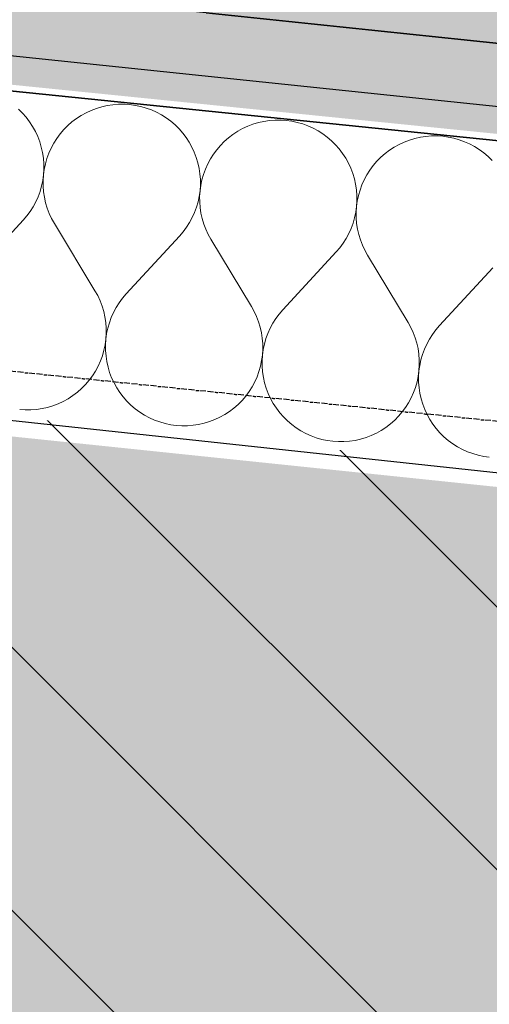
# Model space of a CAD drawing. Header units: millimetres. Extents: x -40276 to 214973, y -147941 to 35228.
# Tile 73 of 256: x -16864 to -16637, y 9376 to 9853. Entities that reach past the tile are written whole.
import ezdxf

# ---------------------------------------------------------------- set-up
doc = ezdxf.new("R2010")
doc.units = ezdxf.units.MM
doc.header["$MEASUREMENT"] = 0
doc.linetypes.add('Telekomunikacni vodic', pattern=[9.25, 3, -0.75, 3, -0.75, 0.125, -0.75, 0.125, -0.75])
doc.linetypes.add('Wipeout_Contour', pattern=[1000, 0, -1000])
for name, color, linetype in [('1._POHLED ZÁPADNÍ_2_0_plochy', 7, 'Continuous'), ('1._POHLED ZÁPADNÍ_2_akustické prvky', 7, 'Continuous'), ('1._POHLED ZÁPADNÍ_2_Konstrukce - nosné', 7, 'Continuous'), ('1._POHLED ZÁPADNÍ_2_Nové_Interiér - schodiště', 7, 'Continuous'), ('1._POHLED ZÁPADNÍ_2_Nové_TZB - elektroinstalace', 7, 'Continuous'), ('1._POHLED ZÁPADNÍ_2_Nové_Výplně – Řezové', 7, 'Continuous'), ('1._POHLED ZÁPADNÍ_2_Výplně – Řezové', 7, 'Continuous')]:
    doc.layers.add(name, color=color, linetype=linetype)

# ---------------------------------------------------------------- blocks, each defined once
blk = doc.blocks.new('*X38', base_point=(-42174.69, -26223.67))
at = {"layer": '1._POHLED ZÁPADNÍ_2_Nové_Výplně – Řezové', "color": 21, "linetype": 'Continuous', "lineweight": 20, "true_color": 0xffaaaa}
for p, q in [((-16816.35, 9812.46), (-16819.06, 9812.24)), ((-16813.63, 9812.47), (-16816.35, 9812.46)), ((-16810.91, 9812.29), (-16813.63, 9812.47)), ((-16808.22, 9811.92), (-16810.91, 9812.29)), ((-16862.82, 9808.19), (-16864.76, 9810.11)), ((-16861.03, 9806.15), (-16862.82, 9808.19)), ((-16832.02, 9808.35), (-16834.4, 9807.03)), ((-16829.55, 9809.5), (-16832.02, 9808.35)), ((-16827.01, 9810.46), (-16829.55, 9809.5)), ((-16824.4, 9811.25), (-16827.01, 9810.46)), ((-16821.75, 9811.84), (-16824.4, 9811.25)), ((-16819.06, 9812.24), (-16821.75, 9811.84)), ((-16805.56, 9811.36), (-16808.22, 9811.92)), ((-16802.94, 9810.61), (-16805.56, 9811.36)), ((-16800.39, 9809.68), (-16802.94, 9810.61)), ((-16797.9, 9808.56), (-16800.39, 9809.68)), ((-16795.51, 9807.27), (-16797.9, 9808.56)), ((-16859.39, 9803.98), (-16861.03, 9806.15)), ((-16857.9, 9801.7), (-16859.39, 9803.98)), ((-16838.85, 9803.9), (-16840.89, 9802.11)), ((-16836.68, 9805.55), (-16838.85, 9803.9)), ((-16834.4, 9807.03), (-16836.68, 9805.55)), ((-16793.21, 9805.81), (-16795.51, 9807.27)), ((-16791.02, 9804.2), (-16793.21, 9805.81)), ((-16788.96, 9802.43), (-16791.02, 9804.2)), ((-16751.21, 9802.78), (-16753.75, 9801.82)), ((-16748.6, 9803.57), (-16751.21, 9802.78)), ((-16745.95, 9804.16), (-16748.6, 9803.57)), ((-16743.26, 9804.57), (-16745.95, 9804.16)), ((-16740.54, 9804.78), (-16743.26, 9804.57)), ((-16737.82, 9804.79), (-16740.54, 9804.78)), ((-16735.11, 9804.62), (-16737.82, 9804.79)), ((-16732.41, 9804.24), (-16735.11, 9804.62)), ((-16729.75, 9803.68), (-16732.41, 9804.24)), ((-16727.14, 9802.93), (-16729.75, 9803.68)), ((-16724.58, 9802), (-16727.14, 9802.93)), ((-16856.59, 9799.32), (-16857.9, 9801.7)), ((-16855.44, 9796.85), (-16856.59, 9799.32)), ((-16844.57, 9798.1), (-16846.19, 9795.91)), ((-16842.8, 9800.17), (-16844.57, 9798.1)), ((-16840.89, 9802.11), (-16842.8, 9800.17)), ((-16787.02, 9800.51), (-16788.96, 9802.43)), ((-16785.23, 9798.47), (-16787.02, 9800.51)), ((-16783.59, 9796.3), (-16785.23, 9798.47)), ((-16758.6, 9799.35), (-16760.88, 9797.87)), ((-16756.22, 9800.67), (-16758.6, 9799.35)), ((-16753.75, 9801.82), (-16756.22, 9800.67)), ((-16722.1, 9800.88), (-16724.58, 9802)), ((-16719.71, 9799.59), (-16722.1, 9800.88)), ((-16717.41, 9798.13), (-16719.71, 9799.59)), ((-16715.22, 9796.52), (-16717.41, 9798.13)), ((-16854.48, 9794.31), (-16855.44, 9796.85)), ((-16853.7, 9791.7), (-16854.48, 9794.31)), ((-16847.64, 9793.62), (-16848.93, 9791.22)), ((-16846.19, 9795.91), (-16847.64, 9793.62)), ((-16782.1, 9794.02), (-16783.59, 9796.3)), ((-16780.78, 9791.64), (-16782.1, 9794.02)), ((-16765.09, 9794.43), (-16767, 9792.49)), ((-16763.04, 9796.22), (-16765.09, 9794.43)), ((-16760.88, 9797.87), (-16763.04, 9796.22)), ((-16713.15, 9794.75), (-16715.22, 9796.52)), ((-16711.22, 9792.84), (-16713.15, 9794.75)), ((-16677.95, 9794.14), (-16680.42, 9792.99)), ((-16675.41, 9795.1), (-16677.95, 9794.14)), ((-16672.8, 9795.89), (-16675.41, 9795.1)), ((-16670.15, 9796.48), (-16672.8, 9795.89)), ((-16667.45, 9796.89), (-16670.15, 9796.48)), ((-16664.74, 9797.1), (-16667.45, 9796.89)), ((-16662.02, 9797.11), (-16664.74, 9797.1)), ((-16659.31, 9796.94), (-16662.02, 9797.11)), ((-16656.61, 9796.57), (-16659.31, 9796.94)), ((-16653.95, 9796), (-16656.61, 9796.57)), ((-16651.34, 9795.25), (-16653.95, 9796)), ((-16648.78, 9794.32), (-16651.34, 9795.25)), ((-16646.3, 9793.2), (-16648.78, 9794.32)), ((-16853.1, 9789.05), (-16853.7, 9791.7)), ((-16852.7, 9786.36), (-16853.1, 9789.05)), ((-16850.04, 9788.74), (-16850.98, 9786.18)), ((-16848.93, 9791.22), (-16850.04, 9788.74)), ((-16779.64, 9789.17), (-16780.78, 9791.64)), ((-16778.67, 9786.63), (-16779.64, 9789.17)), ((-16768.77, 9790.42), (-16770.38, 9788.23)), ((-16767, 9792.49), (-16768.77, 9790.42)), ((-16709.43, 9790.79), (-16711.22, 9792.84)), ((-16707.78, 9788.62), (-16709.43, 9790.79)), ((-16706.3, 9786.34), (-16707.78, 9788.62)), ((-16687.24, 9788.54), (-16689.29, 9786.75)), ((-16685.07, 9790.19), (-16687.24, 9788.54)), ((-16682.8, 9791.67), (-16685.07, 9790.19)), ((-16680.42, 9792.99), (-16682.8, 9791.67)), ((-16643.9, 9791.91), (-16646.3, 9793.2)), ((-16641.61, 9790.46), (-16643.9, 9791.91)), ((-16639.42, 9788.84), (-16641.61, 9790.46)), ((-16637.35, 9787.07), (-16639.42, 9788.84)), ((-16852.49, 9783.64), (-16852.7, 9786.36)), ((-16850.98, 9786.18), (-16851.73, 9783.57)), ((-16777.89, 9784.02), (-16778.67, 9786.63)), ((-16777.3, 9781.37), (-16777.89, 9784.02)), ((-16771.84, 9785.94), (-16773.13, 9783.54)), ((-16770.38, 9788.23), (-16771.84, 9785.94)), ((-16704.98, 9783.96), (-16706.3, 9786.34)), ((-16703.84, 9781.49), (-16704.98, 9783.96)), ((-16691.2, 9784.81), (-16692.97, 9782.74)), ((-16689.29, 9786.75), (-16691.2, 9784.81)), ((-16635.42, 9785.16), (-16637.35, 9787.07)), ((-16852.66, 9778.21), (-16852.48, 9780.92)), ((-16852.29, 9780.9), (-16852.66, 9778.21)), ((-16852.48, 9780.92), (-16852.49, 9783.64)), ((-16851.73, 9783.57), (-16852.29, 9780.9)), ((-16776.9, 9778.68), (-16777.3, 9781.37)), ((-16774.24, 9781.06), (-16775.17, 9778.5)), ((-16773.13, 9783.54), (-16774.24, 9781.06)), ((-16702.87, 9778.95), (-16703.84, 9781.49)), ((-16702.09, 9776.34), (-16702.87, 9778.95)), ((-16694.58, 9780.56), (-16696.04, 9778.26)), ((-16692.97, 9782.74), (-16694.58, 9780.56)), ((-16853.59, 9772.85), (-16853.03, 9775.51)), ((-16853.03, 9775.51), (-16852.66, 9778.21)), ((-16852.66, 9778.21), (-16852.83, 9775.49)), ((-16852.83, 9775.49), (-16852.81, 9772.77)), ((-16776.69, 9775.96), (-16776.9, 9778.68)), ((-16776.67, 9773.24), (-16776.69, 9775.96)), ((-16775.92, 9775.89), (-16776.48, 9773.22)), ((-16775.17, 9778.5), (-16775.92, 9775.89)), ((-16701.5, 9773.69), (-16702.09, 9776.34)), ((-16697.32, 9775.86), (-16698.44, 9773.38)), ((-16696.04, 9778.26), (-16697.32, 9775.86)), ((-16855.28, 9767.68), (-16854.34, 9770.24)), ((-16854.34, 9770.24), (-16853.59, 9772.85)), ((-16852.81, 9772.77), (-16852.6, 9770.06)), ((-16852.6, 9770.06), (-16852.19, 9767.37)), ((-16777.23, 9767.83), (-16776.85, 9770.53)), ((-16776.85, 9770.53), (-16777.03, 9767.81)), ((-16776.85, 9770.53), (-16776.67, 9773.24)), ((-16776.48, 9773.22), (-16776.85, 9770.53)), ((-16701.1, 9771), (-16701.5, 9773.69)), ((-16700.89, 9768.29), (-16701.1, 9771)), ((-16699.37, 9770.82), (-16700.12, 9768.21)), ((-16698.44, 9773.38), (-16699.37, 9770.82)), ((-16857.69, 9762.81), (-16856.4, 9765.2)), ((-16856.4, 9765.2), (-16855.28, 9767.68)), ((-16852.19, 9767.37), (-16851.6, 9764.72)), ((-16851.6, 9764.72), (-16850.81, 9762.11)), ((-16778.54, 9762.56), (-16777.79, 9765.17)), ((-16777.79, 9765.17), (-16777.23, 9767.83)), ((-16777.03, 9767.81), (-16777.01, 9765.09)), ((-16777.01, 9765.09), (-16776.8, 9762.38)), ((-16701.05, 9762.85), (-16700.87, 9765.56)), ((-16700.68, 9765.55), (-16701.05, 9762.85)), ((-16700.87, 9765.56), (-16700.89, 9768.29)), ((-16700.12, 9768.21), (-16700.68, 9765.55)), ((-16860.77, 9758.33), (-16859.15, 9760.51)), ((-16859.15, 9760.51), (-16857.69, 9762.81)), ((-16850.81, 9762.11), (-16849.84, 9759.57)), ((-16780.6, 9757.52), (-16779.48, 9760)), ((-16779.48, 9760), (-16778.54, 9762.56)), ((-16776.8, 9762.38), (-16776.39, 9759.69)), ((-16701.99, 9757.49), (-16701.42, 9760.16)), ((-16701.42, 9760.16), (-16701.05, 9762.85)), ((-16701.05, 9762.85), (-16701.23, 9760.14)), ((-16701.23, 9760.14), (-16701.21, 9757.42)), ((-16862.54, 9756.26), (-16888.35, 9728.24)), ((-16862.54, 9756.26), (-16860.77, 9758.33)), ((-16849.84, 9759.57), (-16848.7, 9757.1)), ((-16848.7, 9757.1), (-16847.38, 9754.72)), ((-16783.35, 9752.83), (-16781.89, 9755.13)), ((-16781.89, 9755.13), (-16780.6, 9757.52)), ((-16776.39, 9759.69), (-16775.8, 9757.04)), ((-16775.8, 9757.04), (-16775.01, 9754.43)), ((-16702.74, 9754.88), (-16701.99, 9757.49)), ((-16701.21, 9757.42), (-16701, 9754.7)), ((-16847.38, 9754.72), (-16827.71, 9722.1)), ((-16786.73, 9748.58), (-16784.96, 9750.65)), ((-16784.96, 9750.65), (-16783.35, 9752.83)), ((-16775.01, 9754.43), (-16774.04, 9751.89)), ((-16774.04, 9751.89), (-16772.89, 9749.42)), ((-16704.79, 9749.84), (-16703.68, 9752.33)), ((-16703.68, 9752.33), (-16702.74, 9754.88)), ((-16701, 9754.7), (-16700.59, 9752.01)), ((-16700.59, 9752.01), (-16699.99, 9749.36)), ((-16786.73, 9748.58), (-16812.55, 9720.56)), ((-16772.89, 9749.42), (-16771.57, 9747.05)), ((-16771.57, 9747.05), (-16751.91, 9714.42)), ((-16707.54, 9745.15), (-16706.08, 9747.45)), ((-16706.08, 9747.45), (-16704.79, 9749.84)), ((-16699.99, 9749.36), (-16699.21, 9746.75)), ((-16699.21, 9746.75), (-16698.24, 9744.21)), ((-16710.93, 9740.9), (-16736.74, 9712.88)), ((-16710.93, 9740.9), (-16709.16, 9742.97)), ((-16709.16, 9742.97), (-16707.54, 9745.15)), ((-16698.24, 9744.21), (-16697.09, 9741.74)), ((-16697.09, 9741.74), (-16695.77, 9739.37)), ((-16695.77, 9739.37), (-16676.1, 9706.74)), ((-16635.13, 9733.22), (-16660.94, 9705.21)), ((-16826.39, 9719.72), (-16827.71, 9722.1)), ((-16825.24, 9717.25), (-16826.39, 9719.72)), ((-16824.27, 9714.71), (-16825.24, 9717.25)), ((-16814.32, 9718.5), (-16815.94, 9716.31)), ((-16812.55, 9720.56), (-16814.32, 9718.5)), ((-16823.49, 9712.11), (-16824.27, 9714.71)), ((-16817.4, 9714.02), (-16818.69, 9711.62)), ((-16815.94, 9716.31), (-16817.4, 9714.02)), ((-16750.58, 9712.04), (-16751.91, 9714.42)), ((-16736.74, 9712.88), (-16738.52, 9710.82)), ((-16822.89, 9709.45), (-16823.49, 9712.11)), ((-16822.48, 9706.76), (-16822.89, 9709.45)), ((-16819.8, 9709.14), (-16820.74, 9706.59)), ((-16818.69, 9711.62), (-16819.8, 9709.14)), ((-16749.44, 9709.58), (-16750.58, 9712.04)), ((-16748.47, 9707.03), (-16749.44, 9709.58)), ((-16740.13, 9708.63), (-16741.59, 9706.34)), ((-16738.52, 9710.82), (-16740.13, 9708.63)), ((-16822.27, 9704.05), (-16822.48, 9706.76)), ((-16822.25, 9701.33), (-16822.27, 9704.05)), ((-16821.49, 9703.97), (-16822.06, 9701.31)), ((-16820.74, 9706.59), (-16821.49, 9703.97)), ((-16747.68, 9704.43), (-16748.47, 9707.03)), ((-16747.09, 9701.77), (-16747.68, 9704.43)), ((-16742.88, 9703.94), (-16744, 9701.46)), ((-16741.59, 9706.34), (-16742.88, 9703.94)), ((-16674.78, 9704.36), (-16676.1, 9706.74)), ((-16673.63, 9701.9), (-16674.78, 9704.36)), ((-16662.71, 9703.14), (-16664.33, 9700.95)), ((-16660.94, 9705.21), (-16662.71, 9703.14)), ((-16822.8, 9695.92), (-16822.43, 9698.62)), ((-16822.43, 9698.62), (-16822.61, 9695.9)), ((-16822.43, 9698.62), (-16822.25, 9701.33)), ((-16822.06, 9701.31), (-16822.43, 9698.62)), ((-16746.68, 9699.08), (-16747.09, 9701.77)), ((-16746.47, 9696.37), (-16746.68, 9699.08)), ((-16744.94, 9698.91), (-16745.69, 9696.29)), ((-16744, 9701.46), (-16744.94, 9698.91)), ((-16672.67, 9699.35), (-16673.63, 9701.9)), ((-16671.88, 9696.75), (-16672.67, 9699.35)), ((-16665.79, 9698.66), (-16667.08, 9696.26)), ((-16664.33, 9700.95), (-16665.79, 9698.66)), ((-16824.11, 9690.64), (-16823.36, 9693.26)), ((-16823.36, 9693.26), (-16822.8, 9695.92)), ((-16822.61, 9695.9), (-16822.59, 9693.18)), ((-16822.59, 9693.18), (-16822.38, 9690.47)), ((-16746.63, 9690.94), (-16746.45, 9693.65)), ((-16746.25, 9693.63), (-16746.63, 9690.94)), ((-16746.45, 9693.65), (-16746.47, 9696.37)), ((-16745.69, 9696.29), (-16746.25, 9693.63)), ((-16671.28, 9694.09), (-16671.88, 9696.75)), ((-16670.88, 9691.4), (-16671.28, 9694.09)), ((-16668.2, 9693.78), (-16669.14, 9691.23)), ((-16667.08, 9696.26), (-16668.2, 9693.78)), ((-16825.04, 9688.09), (-16824.11, 9690.64)), ((-16822.38, 9690.47), (-16821.98, 9687.78)), ((-16747, 9688.24), (-16746.63, 9690.94)), ((-16746.63, 9690.94), (-16746.81, 9688.22)), ((-16670.67, 9688.69), (-16670.88, 9691.4)), ((-16670.65, 9685.97), (-16670.67, 9688.69)), ((-16669.89, 9688.61), (-16670.45, 9685.95)), ((-16669.14, 9691.23), (-16669.89, 9688.61)), ((-16827.44, 9683.21), (-16826.15, 9685.6)), ((-16826.15, 9685.6), (-16825.04, 9688.09)), ((-16821.98, 9687.78), (-16821.39, 9685.12)), ((-16821.39, 9685.12), (-16820.61, 9682.52)), ((-16748.3, 9682.96), (-16747.56, 9685.58)), ((-16747.56, 9685.58), (-16747, 9688.24)), ((-16746.81, 9688.22), (-16746.79, 9685.5)), ((-16746.79, 9685.5), (-16746.58, 9682.79)), ((-16670.82, 9683.26), (-16670.65, 9685.97)), ((-16670.45, 9685.95), (-16670.82, 9683.26)), ((-16832.28, 9676.65), (-16830.51, 9678.72)), ((-16830.51, 9678.72), (-16828.9, 9680.91)), ((-16828.9, 9680.91), (-16827.44, 9683.21)), ((-16820.61, 9682.52), (-16819.64, 9679.97)), ((-16819.64, 9679.97), (-16818.5, 9677.5)), ((-16750.35, 9677.93), (-16749.24, 9680.41)), ((-16749.24, 9680.41), (-16748.3, 9682.96)), ((-16746.58, 9682.79), (-16746.18, 9680.1)), ((-16746.18, 9680.1), (-16745.59, 9677.44)), ((-16671.75, 9677.9), (-16671.19, 9680.56)), ((-16671.19, 9680.56), (-16670.82, 9683.26)), ((-16670.82, 9683.26), (-16671, 9680.54)), ((-16671, 9680.54), (-16670.99, 9677.82)), ((-16836.24, 9672.92), (-16834.19, 9674.72)), ((-16834.19, 9674.72), (-16832.28, 9676.65)), ((-16818.5, 9677.5), (-16817.18, 9675.12)), ((-16817.18, 9675.12), (-16815.7, 9672.84)), ((-16753.1, 9673.23), (-16751.64, 9675.53)), ((-16751.64, 9675.53), (-16750.35, 9677.93)), ((-16745.59, 9677.44), (-16744.8, 9674.84)), ((-16744.8, 9674.84), (-16743.84, 9672.29)), ((-16673.44, 9672.73), (-16672.5, 9675.28)), ((-16672.5, 9675.28), (-16671.75, 9677.9)), ((-16670.99, 9677.82), (-16670.78, 9675.11)), ((-16670.78, 9675.11), (-16670.38, 9672.42)), ((-16843.06, 9668.47), (-16840.68, 9669.79)), ((-16840.68, 9669.79), (-16838.41, 9671.28)), ((-16838.41, 9671.28), (-16836.24, 9672.92)), ((-16815.7, 9672.84), (-16814.05, 9670.68)), ((-16814.05, 9670.68), (-16812.26, 9668.63)), ((-16756.48, 9668.97), (-16754.71, 9671.04)), ((-16754.71, 9671.04), (-16753.1, 9673.23)), ((-16743.84, 9672.29), (-16742.69, 9669.83)), ((-16742.69, 9669.83), (-16741.38, 9667.44)), ((-16675.84, 9667.85), (-16674.55, 9670.25)), ((-16674.55, 9670.25), (-16673.44, 9672.73)), ((-16670.38, 9672.42), (-16669.78, 9669.76)), ((-16669.78, 9669.76), (-16669, 9667.16)), ((-16864.17, 9664.53), (-16861.46, 9664.35)), ((-16858.74, 9664.37), (-16856.02, 9664.58)), ((-16856.02, 9664.58), (-16853.33, 9664.98)), ((-16853.33, 9664.98), (-16850.68, 9665.58)), ((-16850.68, 9665.58), (-16848.07, 9666.36)), ((-16848.07, 9666.36), (-16845.53, 9667.33)), ((-16845.53, 9667.33), (-16843.06, 9668.47)), ((-16812.26, 9668.63), (-16810.32, 9666.72)), ((-16810.32, 9666.72), (-16808.26, 9664.95)), ((-16808.26, 9664.95), (-16806.07, 9663.33)), ((-16762.6, 9663.6), (-16760.44, 9665.24)), ((-16760.44, 9665.24), (-16758.39, 9667.04)), ((-16758.39, 9667.04), (-16756.48, 9668.97)), ((-16741.38, 9667.44), (-16739.89, 9665.16)), ((-16739.89, 9665.16), (-16738.25, 9663)), ((-16678.91, 9663.36), (-16677.29, 9665.55)), ((-16677.29, 9665.55), (-16675.84, 9667.85)), ((-16669, 9667.16), (-16668.04, 9664.61)), ((-16668.04, 9664.61), (-16666.89, 9662.15)), ((-16861.46, 9664.35), (-16858.74, 9664.37)), ((-16806.07, 9663.33), (-16803.77, 9661.87)), ((-16803.77, 9661.87), (-16801.38, 9660.58)), ((-16801.38, 9660.58), (-16798.9, 9659.47)), ((-16772.27, 9658.68), (-16769.73, 9659.65)), ((-16769.73, 9659.65), (-16767.26, 9660.79)), ((-16767.26, 9660.79), (-16764.88, 9662.11)), ((-16764.88, 9662.11), (-16762.6, 9663.6)), ((-16738.25, 9663), (-16736.46, 9660.95)), ((-16736.46, 9660.95), (-16734.52, 9659.04)), ((-16682.59, 9659.36), (-16680.68, 9661.3)), ((-16680.68, 9661.3), (-16678.91, 9663.36)), ((-16666.89, 9662.15), (-16665.57, 9659.77)), ((-16665.57, 9659.77), (-16664.09, 9657.49)), ((-16798.9, 9659.47), (-16796.34, 9658.53)), ((-16796.34, 9658.53), (-16793.73, 9657.78)), ((-16793.73, 9657.78), (-16791.06, 9657.22)), ((-16791.06, 9657.22), (-16788.37, 9656.85)), ((-16788.37, 9656.85), (-16785.65, 9656.67)), ((-16785.65, 9656.67), (-16782.93, 9656.69)), ((-16782.93, 9656.69), (-16780.22, 9656.9)), ((-16780.22, 9656.9), (-16777.53, 9657.3)), ((-16777.53, 9657.3), (-16774.88, 9657.9)), ((-16774.88, 9657.9), (-16772.27, 9658.68)), ((-16734.52, 9659.04), (-16732.46, 9657.27)), ((-16732.46, 9657.27), (-16730.27, 9655.65)), ((-16730.27, 9655.65), (-16727.97, 9654.19)), ((-16689.08, 9654.43), (-16686.8, 9655.92)), ((-16686.8, 9655.92), (-16684.63, 9657.56)), ((-16684.63, 9657.56), (-16682.59, 9659.36)), ((-16664.09, 9657.49), (-16662.45, 9655.32)), ((-16662.45, 9655.32), (-16660.65, 9653.27)), ((-16727.97, 9654.19), (-16725.57, 9652.9)), ((-16725.57, 9652.9), (-16723.09, 9651.79)), ((-16723.09, 9651.79), (-16720.54, 9650.85)), ((-16720.54, 9650.85), (-16717.92, 9650.1)), ((-16717.92, 9650.1), (-16715.26, 9649.54)), ((-16701.73, 9649.63), (-16699.07, 9650.22)), ((-16699.07, 9650.22), (-16696.47, 9651)), ((-16696.47, 9651), (-16693.93, 9651.97)), ((-16693.93, 9651.97), (-16691.46, 9653.12)), ((-16691.46, 9653.12), (-16689.08, 9654.43)), ((-16660.65, 9653.27), (-16658.72, 9651.36)), ((-16658.72, 9651.36), (-16656.65, 9649.59)), ((-16715.26, 9649.54), (-16712.57, 9649.17)), ((-16712.57, 9649.17), (-16709.85, 9648.99)), ((-16709.85, 9648.99), (-16707.13, 9649.01)), ((-16707.13, 9649.01), (-16704.42, 9649.22)), ((-16704.42, 9649.22), (-16701.73, 9649.63)), ((-16656.65, 9649.59), (-16654.47, 9647.97)), ((-16654.47, 9647.97), (-16652.17, 9646.52)), ((-16652.17, 9646.52), (-16649.77, 9645.23)), ((-16649.77, 9645.23), (-16647.29, 9644.11)), ((-16647.29, 9644.11), (-16644.74, 9643.18)), ((-16644.74, 9643.18), (-16642.12, 9642.42)), ((-16642.12, 9642.42), (-16639.46, 9641.86)), ((-16639.46, 9641.86), (-16636.76, 9641.49))]:
    blk.add_line(p, q, dxfattribs=at)

msp = doc.modelspace()

# ---------------------------------------------------------------- hatches: boundary and pattern name
at = {"layer": '1._POHLED ZÁPADNÍ_2_0_plochy', "linetype": 'Continuous', "lineweight": 20, "true_color": 0xffaaaa}
h = msp.add_hatch(dxfattribs=at)
h.set_pattern_fill('Izolační_tvárnice_0002', color=21, style=0, pattern_type=2)
h.set_pattern_definition([(315, (-10360.18, 9405.31), (63.6396, 63.6396), [])])
h.paths.add_polyline_path([(-10906.33, 18690.21), (-10970.68, 9084.15), (-20311.44, 10009.93), (-20479.41, 269.75), (-242.33, 419.76), (-238.38, 17796.01)])
at = {"layer": '1._POHLED ZÁPADNÍ_2_0_plochy', "linetype": 'Continuous', "lineweight": 0, "true_color": 0x3c3525}
msp.add_hatch(color=39, dxfattribs=at).paths.add_polyline_path([(-25869.24, 653.02), (-25868.09, 309.88), (-22137.4, 321.89), (-22138.46, 646.93), (-20885.98, 651), (-20713.53, 10463.4), (-18181.94, 10198.51), (-18222.48, 9798.31), (-17178.56, 9692.55), (-17162.72, 9848.86), (-12837.13, 9407.86), (-12817.99, 11448.13), (-11148.08, 11448.18), (-11147.86, 12036.27), (-10988.08, 12036.27), (-10988.08, 13086.27), (-11147.46, 13086.27), (-11147.13, 13937.19), (-10988.08, 13937.19), (-10988.08, 14849.19), (-11146.79, 14849.19), (-11146.58, 15386.81), (-10988.08, 15386.81), (-10988.08, 16436.81), (-11146.18, 16436.81), (-11145.89, 17210.22), (-20953.17, 17986.91), (-23795.81, 18203.26)])
at = {"layer": '1._POHLED ZÁPADNÍ_2_Výplně – Řezové', "linetype": 'Continuous', "lineweight": 13}
msp.add_hatch(color=254, dxfattribs=at).paths.add_polyline_path([(-17217.54, 9310.88), (-15507.72, 9132.91), (-15468.9, 9505.9), (-17178.72, 9683.86)])

# ---------------------------------------------------------------- linework, layer by layer
at = {"layer": '1._POHLED ZÁPADNÍ_2_0_plochy', "color": 7, "linetype": 'Continuous', "lineweight": 13, "flags": 128}
msp.add_lwpolyline([(-18222.48, 9798.31), (-17178.56, 9692.55), (-17162.72, 9848.86), (-12837.13, 9407.86), (-12817.99, 11448.13), (-11148.08, 11448.18), (-11147.86, 12036.27), (-10988.08, 12036.27), (-10988.08, 13086.27), (-11147.46, 13086.27), (-11147.13, 13937.19), (-10988.08, 13937.19), (-10988.08, 14849.19), (-11146.79, 14849.19), (-11146.58, 15386.81), (-10988.08, 15386.81), (-10988.08, 16436.81), (-11146.18, 16436.81), (-11145.89, 17210.22), (-20953.17, 17986.91)], dxfattribs=at)
at = {"layer": '1._POHLED ZÁPADNÍ_2_Nové_Interiér - schodiště', "color": 1, "linetype": 'Continuous', "lineweight": 25}
for p, q in [((-14563.72, 9625.19), (-17050.1, 9885.76)), ((-17053.28, 9855.48), (-14566.9, 9594.9)), ((-16773.84, 9856.81), (-16497.58, 9827.86))]:
    msp.add_line(p, q, dxfattribs=at)

# ---------------------------------------------------------------- next in the draw order: wipeouts: each hides what was drawn before it
at = {"color": 254, "linetype": 'Wipeout_Contour', "lineweight": 0, "ltscale": 73877.909514}
msp.add_wipeout([(-17162.43, 9851.73), (-17178.56, 9692.55), (-14335.54, 9404.54), (-14319.42, 9563.72)], dxfattribs=at).dxf.layer = '1._POHLED ZÁPADNÍ_2_Nové_Výplně – Řezové'

# ---------------------------------------------------------------- next in the draw order: linework, layer by layer
at = {"layer": '1._POHLED ZÁPADNÍ_2_akustické prvky', "color": 1, "linetype": 'Continuous', "lineweight": 35}
msp.add_line((-17162.72, 9848.86), (-12837.13, 9407.86), dxfattribs=at)
at = {"layer": '1._POHLED ZÁPADNÍ_2_Konstrukce - nosné', "color": 7, "linetype": 'Continuous', "lineweight": 25}
msp.add_line((-17178.56, 9692.54), (-10970.58, 9026.54), dxfattribs=at)
at = {"layer": '1._POHLED ZÁPADNÍ_2_Nové_TZB - elektroinstalace', "color": 1, "linetype": 'Telekomunikacni vodic', "lineweight": 25, "flags": 128}
msp.add_lwpolyline([(-15496.72, 1100.78), (-15568.94, 1100.78), (-15568.94, 5100.78), (-16068.94, 5100.78), (-16068.94, 9600.78), (-20293.94, 10035.78), (-20193.94, 18475.78), (-20818.94, 18475.78), (-20818.94, 18975.78), (-24116.66, 19246.49)], dxfattribs=at)
msp.add_lwpolyline([(-15496.72, 1100.78), (-15568.94, 1100.78), (-15568.94, 5100.78), (-16068.94, 5100.78), (-16068.94, 9600.78), (-20293.94, 10035.78), (-20193.94, 18475.78), (-20818.94, 18475.78), (-20818.94, 18975.78), (-24116.66, 19246.49)], dxfattribs=at)

# ---------------------------------------------------------------- next in the draw order: block references
at = {"layer": '1._POHLED ZÁPADNÍ_2_0_plochy', "color": 9, "linetype": 'Continuous', "lineweight": 13}
msp.add_blockref('*X38', (-42174.69, -26223.67), dxfattribs=at)

doc.saveas('drawing.dxf')
